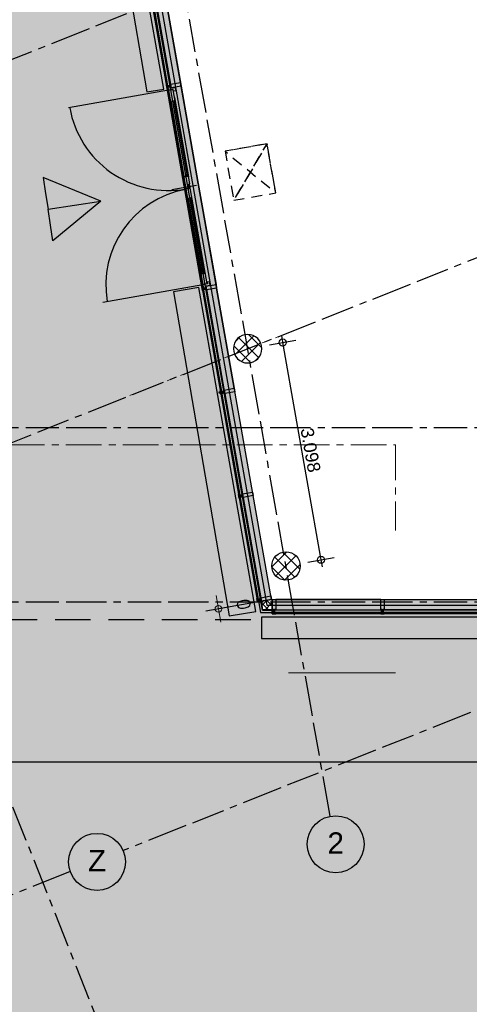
# Model space of a CAD drawing. Extents: x 856 to 5197, y -207 to 263.
# Tile 5 of 225: x 1013.54 to 1019.85, y -5.41 to 8.42. Entities that reach past the tile are written whole.
import ezdxf

# ---------------------------------------------------------------- set-up
doc = ezdxf.new("R2010")
doc.units = 0
doc.header["$MEASUREMENT"] = 0
for name, pattern in [('B0304', [0.6, 0.5, -0.05, 0, -0.05]), ('B0701', [0.23412, 0.156, -0.07812]), ('B0704', [0.75, 0.5, -0.25]), ('B0805', [1.366667, 0.566667, -0.1, 0.033333, -0.1, 0.466667, -0.1])]:
    doc.linetypes.add(name, pattern=pattern)
for name, color, linetype in [('00 VOETPAD', 7, 'Continuous'), ('21 Buitenwanden', 7, 'Continuous'), ('23 Vloeren', 7, 'Continuous'), ('24 Trappen', 7, 'Continuous'), ('28 Draagconstructies', 7, 'Continuous'), ('60 Installatie', 7, 'Continuous'), ('99 Aankleding 2D tek', 7, 'Continuous'), ('A Detailmarkers', 7, 'Continuous'), ('A Lijn doorsnede', 7, 'Continuous'), ('A Stramien', 7, 'Continuous'), ('T Tekst_dim 1_ 100', 7, 'Continuous')]:
    doc.layers.add(name, color=color, linetype=linetype)
doc.styles.add('GENERATED_STYLE_3', font='Arial')
doc.styles.add('GENERATED_STYLE_5', font='Arial')
doc.styles.get("Standard").update_dxf_attribs({"font": 'txt', "bigfont": 'BIGFONT.SHX'})
doc.dimstyles.new('GENERATED_STYLE__1', dxfattribs={"dimtxt": 0.18, "dimasz": 0.19, "dimexe": 0.18, "dimexo": 0, "dimgap": 0.09, "dimtad": 1, "dimdec": 0, "dimlfac": 1000, "dimzin": 0, "dimdsep": 46, "dimtxsty": 'Standard', "dimblk": 'ARROWHEAD_7', "dimblk1": 'ARROWHEAD_7', "dimblk2": 'ARROWHEAD_7', "dimcen": 0.09, "dimclrd": 7, "dimclre": 7, "dimclrt": 7, "dimadec": 1, "dimazin": 0, "dimtfac": 1, "dimtdec": 4, "dimtmove": 0, "dimatfit": 3, "dimfxl": 0, "dimtolj": 1, "dimtzin": 0, "dimarcsym": 0})
doc.dimstyles.new('GENERATED_STYLE__4', dxfattribs={"dimtxt": 0.18, "dimasz": 0.19, "dimexe": 0.18, "dimexo": 0.04, "dimgap": 0.09, "dimtad": 1, "dimtih": 1, "dimtoh": 1, "dimdec": 0, "dimzin": 0, "dimdsep": 46, "dimtxsty": 'Standard', "dimblk": 'ARROWHEAD_9', "dimblk1": 'ARROWHEAD_9', "dimblk2": 'ARROWHEAD_9', "dimcen": 0.09, "dimclrd": 7, "dimclre": 7, "dimclrt": 7, "dimadec": 1, "dimazin": 0, "dimtfac": 1, "dimtdec": 4, "dimtmove": 0, "dimatfit": 3, "dimfxl": 0, "dimtolj": 1, "dimtzin": 0, "dimarcsym": 0})
doc.dimstyles.new('GENERATED_STYLE__5', dxfattribs={"dimtxt": 0.25, "dimasz": 0.19, "dimexe": 0.18, "dimexo": 0, "dimgap": 0.09, "dimtad": 1, "dimdec": 0, "dimlfac": 1000, "dimzin": 0, "dimdsep": 46, "dimtxsty": 'Standard', "dimblk": 'ARROWHEAD_7', "dimblk1": 'ARROWHEAD_7', "dimblk2": 'ARROWHEAD_7', "dimcen": 0.09, "dimclrd": 7, "dimclre": 7, "dimclrt": 7, "dimadec": 1, "dimazin": 0, "dimtfac": 1, "dimtdec": 4, "dimtmove": 0, "dimatfit": 3, "dimfxl": 0, "dimtolj": 1, "dimtzin": 0, "dimarcsym": 0})
doc.dimstyles.new('GENERATED_STYLE__6', dxfattribs={"dimtxt": 0.25, "dimasz": 0.19, "dimexe": 0.18, "dimexo": 0, "dimgap": 0.09, "dimtad": 1, "dimtih": 1, "dimtoh": 1, "dimdec": 0, "dimlfac": 1000, "dimzin": 0, "dimdsep": 46, "dimtxsty": 'Standard', "dimblk": 'ARROWHEAD_7', "dimblk1": 'ARROWHEAD_7', "dimblk2": 'ARROWHEAD_7', "dimcen": 0.09, "dimclrd": 7, "dimclre": 7, "dimclrt": 7, "dimadec": 1, "dimazin": 0, "dimtfac": 1, "dimtdec": 4, "dimtmove": 0, "dimatfit": 3, "dimfxl": 0, "dimtolj": 1, "dimtzin": 0, "dimarcsym": 0})
pattern_1 = [(45, (988.21373, 0), (-0.053033, 0.053033), []), (135, (988.21373, 0), (0.053033, 0.053033), [])]
pattern_2 = [(45, (988.21373, 0), (-0.0919239, 0.0919239), []), (135, (988.21373, 0), (0.0919239, 0.0919239), [])]

# ---------------------------------------------------------------- blocks, each defined once
blk = doc.blocks.new('SLAB_169_3', base_point=(856.047, -5.51))
at = {"layer": '00 VOETPAD', "linetype": 'Continuous', "lineweight": 0}
blk.add_hatch(color=254, dxfattribs=at).paths.add_polyline_path([(856.047, -5.51), (856.803, -13.565), (950.9, -2.816), (950.937, -10.72), (949.448, -10.998), (908.392, -80.938), (917.242, -86.887), (958.508, -16.601), (977.462, -32.274), (966.524, -49.624), (969.622, -55.21), (957.386, -65.612), (938.055, -96.464), (993.074, -169.1), (978.734, -100.153), (976.896, -93.612), (971.801, -95.488), (969.374, -88.544), (971.583, -87.721), (967.924, -78.027), (984.872, -70.856), (981.491, -62.651), (972.747, -66.442), (971.285, -63.016), (984.296, -44.662), (996.776, -27.931), (1015.221, -83.927), (1010.705, -85.515, 0.418756), (1017.416, -89.088), (1027.168, -85.63, 0.212763), (1031.638, -80.892), (1030.246, -80.047), (1026.448, -79.994), (1025.622, -16.544), (1015.737, -16.65), (1015.737, -6.311), (1039.737, -6.311), (1039.737, -11.44), (1041.731, -11.333), (1039.733, 0), (1029.03, 0), (1029.03, 0.13), (1016.951, 0.13), (1015.115, 10.546), (1055.738, 26.684), (1050.596, 39.629, -0.123212), (1013.617, 18.64), (1012.963, 22.301), (1012.966, 54.539), (1013.851, 67.585), (1014.079, 70.101), (1014.973, 77.105), (1016.165, 85.219), (1018.268, 92.632), (1020.454, 99.602), (1024.556, 106.981), (1028.026, 112.604), (1031.869, 119.036), (1041.363, 130.261), (1051.156, 141.091), (1068.724, 158.309), (1088.888, 177.27), (1101.204, 189.433), (1093.079, 194.707), (1047.091, 159.873), (1052.75, 157.271), (1045.552, 142.433), (1041.641, 144.499), (1038.136, 139.833), (1040.595, 139.684), (1033.514, 133.986), (1024.788, 137.097), (1023.413, 134.045), (1032.133, 132.269), (1031.461, 127.403), (1029.164, 127.338), (1026.304, 121.82), (1014.164, 123.686), (1013.286, 117.322), (1003.771, 118.688), (1003.727, 113.745), (1016.57, 112.101), (1015.382, 103.491), (1012.969, 98.147), (1009.667, 88.882), (1009.346, 86.776), (1007.111, 72.119), (1008.279, 71.605), (1008.087, 70.216), (1006.65, 70.06), (1005.979, 65.2), (1007.293, 65.107), (1006.787, 62.081), (1005.847, 61.68), (1005.428, 56.077), (1006.232, 43.317), (1006.151, 39.525), (988.439, 41.793), (988.055, 40.43), (983.218, 41.275), (983.128, 39.341), (990.641, 38.658), (990.659, 40.071), (1007.076, 37.894), (1006.341, 20.394), (988.413, 22.514), (988.568, 21.077), (982.741, 21.793), (982.882, 23.454), (971.403, 24.708), (980.274, 120.626), (967.94, 111.221), (962.036, 29.983), (955.926, 23.089), (905.688, 68.27), (899.429, 63.529), (954.561, 15.539), (951.474, 9.517), (951.855, 5.274), (949.155, 3.228)], flags=0)
at = {"layer": '00 VOETPAD', "linetype": 'Continuous', "flags": 128}
blk.add_lwpolyline([(1026.448, -79.994), (1025.622, -16.544), (1015.737, -16.65), (1015.737, -6.311), (1039.737, -6.311), (1039.737, -11.44), (1041.731, -11.333), (1039.733, 0), (1029.03, 0), (1029.03, 0.13), (1016.951, 0.13), (1015.115, 10.546), (1055.738, 26.684), (1050.596, 39.629, -0.123212), (1013.617, 18.64), (1012.963, 22.301), (1012.966, 54.539), (1013.851, 67.585)], format="xyb", dxfattribs=at)
blk = doc.blocks.new('SSN_HOOFDVLIESGEVEL DEEL 9', base_point=(988.214, 0))
at = {"layer": '21 Buitenwanden', "linetype": 'Continuous', "lineweight": 0}
for points in [[(994.18, -0.2), (994.18, 0), (982.247, 0), (982.247, -0.2)], [(982.297, 0), (982.247, 0), (982.247, -0.013), (982.265, -0.013), (982.265, -0.057), (982.247, -0.057), (982.247, -0.2), (982.297, -0.2), (982.297, -0.057), (982.279, -0.057), (982.279, -0.013), (982.297, -0.013)], [(983.82, 0), (983.77, 0), (983.77, -0.013), (983.788, -0.013), (983.788, -0.057), (983.77, -0.057), (983.77, -0.2), (983.82, -0.2), (983.82, -0.057), (983.802, -0.057), (983.802, -0.013), (983.82, -0.013)], [(983.782, -0.055), (983.782, -0.015), (982.285, -0.015), (982.285, -0.055)], [(985.262, -0.055), (985.262, -0.015), (983.808, -0.015), (983.808, -0.055)]]:
    blk.add_hatch(color=255, dxfattribs=at).paths.add_polyline_path(points, flags=0)
at = {"layer": '21 Buitenwanden', "linetype": 'Continuous'}
for p, q in [((994.18, 0), (982.247, 0)), ((982.247, 0), (982.247, -0.2)), ((982.297, 0), (982.247, 0)), ((982.247, 0), (982.247, -0.013)), ((982.247, 0), (982.247, -0.013)), ((982.247, 0), (982.297, 0)), ((982.297, -0.013), (982.297, 0)), ((983.82, 0), (983.77, 0)), ((983.77, 0), (983.77, -0.013)), ((983.77, 0), (983.77, -0.013)), ((983.77, 0), (983.82, 0)), ((983.82, -0.013), (983.82, 0)), ((982.247, -0.013), (982.265, -0.013)), ((982.247, -0.013), (982.297, -0.013)), ((982.265, -0.057), (982.247, -0.057)), ((982.247, -0.057), (982.247, -0.2)), ((982.247, -0.057), (982.247, -0.2)), ((982.247, -0.057), (982.297, -0.057)), ((982.264, -0.057), (982.264, -0.013)), ((982.265, -0.013), (982.265, -0.057)), ((982.265, -0.057), (982.265, -0.013)), ((982.278, -0.057), (982.278, -0.013)), ((982.279, -0.057), (982.279, -0.013)), ((982.279, -0.013), (982.297, -0.013)), ((982.279, -0.057), (982.279, -0.013)), ((982.297, -0.057), (982.279, -0.057)), ((982.284, -0.015), (982.284, -0.055)), ((983.782, -0.015), (982.285, -0.015)), ((982.285, -0.015), (982.285, -0.055)), ((982.285, -0.055), (983.782, -0.055)), ((982.297, -0.003), (983.77, -0.003)), ((982.297, -0.013), (983.77, -0.013)), ((982.297, -0.015), (983.782, -0.015)), ((982.297, -0.2), (982.297, -0.057)), ((983.77, -0.013), (983.788, -0.013)), ((983.77, -0.013), (983.82, -0.013)), ((983.788, -0.057), (983.77, -0.057)), ((983.77, -0.057), (983.77, -0.2)), ((983.77, -0.057), (983.77, -0.2)), ((983.77, -0.057), (983.82, -0.057)), ((983.782, -0.055), (983.782, -0.015)), ((983.782, -0.015), (983.782, -0.055)), ((983.788, -0.013), (983.788, -0.057)), ((983.788, -0.057), (983.788, -0.013)), ((983.802, -0.057), (983.802, -0.013)), ((983.802, -0.013), (983.82, -0.013)), ((983.802, -0.057), (983.802, -0.013)), ((983.82, -0.057), (983.802, -0.057)), ((985.262, -0.015), (983.808, -0.015)), ((983.808, -0.015), (983.808, -0.055)), ((983.808, -0.055), (985.262, -0.055)), ((983.82, -0.003), (985.25, -0.003)), ((983.82, -0.013), (985.25, -0.013)), ((983.82, -0.015), (985.262, -0.015)), ((983.82, -0.055), (985.262, -0.055)), ((983.82, -0.2), (983.82, -0.057)), ((983.82, -0.057), (985.25, -0.057)), ((982.247, -0.2), (994.18, -0.2)), ((982.247, -0.2), (982.297, -0.2)), ((982.247, -0.2), (994.18, -0.2)), ((982.297, -0.2), (983.77, -0.2)), ((983.77, -0.2), (982.297, -0.2)), ((982.297, -0.2), (983.77, -0.2)), ((983.77, -0.2), (982.297, -0.2)), ((982.297, -0.2), (983.77, -0.2)), ((983.77, -0.2), (982.297, -0.2)), ((983.77, -0.2), (982.297, -0.2)), ((982.297, -0.2), (983.77, -0.2)), ((983.77, -0.2), (982.297, -0.2)), ((982.297, -0.2), (983.77, -0.2)), ((983.77, -0.2), (983.82, -0.2))]:
    blk.add_line(p, q, dxfattribs=at)
blk = doc.blocks.new('WALL_130_3', base_point=(1029.03, 0.28))
at = {"layer": '21 Buitenwanden', "linetype": 'Continuous'}
h = blk.add_hatch(dxfattribs=at)
h.set_pattern_fill('13_45gr_isolatie_0003', color=256, style=0, pattern_type=2)
h.set_pattern_definition(pattern_1)
h.paths.add_polyline_path([(1017.087, 0.13), (1017.087, 0.28), (1017.077, 0.28), (1016.951, 0.13)], flags=0)
for p, q in [((1017.087, 0.28), (1017.077, 0.28)), ((1017.087, 0.28), (1017.087, 0.13)), ((1016.951, 0.13), (1017.087, 0.13))]:
    blk.add_line(p, q, dxfattribs=at)
at = {"layer": '21 Buitenwanden', "linetype": 'Continuous', "xscale": -1, "rotation": 180}
blk.add_blockref('SSN_HOOFDVLIESGEVEL DEEL 9', (1023.054, 0.08), dxfattribs=at)
blk = doc.blocks.new('HOOFDVLIESGEVEL DEEL 8', base_point=(988.214, 0))
at = {"layer": '21 Buitenwanden', "linetype": 'Continuous', "lineweight": 0}
for points in [[(983.049, -0.2), (993.379, -0.2), (993.379, 0), (983.049, 0)], [(991.849, 0), (991.899, 0), (991.899, -0.013), (991.881, -0.013), (991.881, -0.057), (991.899, -0.057), (991.899, -0.2), (991.849, -0.2), (991.849, -0.057), (991.867, -0.057), (991.867, -0.013), (991.849, -0.013)], [(993.329, 0), (993.379, 0), (993.379, -0.013), (993.361, -0.013), (993.361, -0.057), (993.379, -0.057), (993.379, -0.2), (993.329, -0.2), (993.329, -0.057), (993.347, -0.057), (993.347, -0.013), (993.329, -0.013)], [(983.049, 0), (983.099, 0), (983.099, -0.013), (983.081, -0.013), (983.081, -0.057), (983.099, -0.057), (983.099, -0.2), (983.049, -0.2), (983.049, -0.057), (983.067, -0.057), (983.067, -0.013), (983.049, -0.013)], [(983.087, -0.055), (983.087, -0.015), (984.54, -0.015), (984.54, -0.055)], [(984.529, 0), (984.579, 0), (984.579, -0.013), (984.561, -0.013), (984.561, -0.057), (984.579, -0.057), (984.579, -0.2), (984.529, -0.2), (984.529, -0.057), (984.547, -0.057), (984.547, -0.013), (984.529, -0.013)], [(984.567, -0.055), (984.567, -0.015), (986.02, -0.015), (986.02, -0.055)], [(986.009, 0), (986.059, 0), (986.059, -0.013), (986.041, -0.013), (986.041, -0.057), (986.059, -0.057), (986.059, -0.2), (986.009, -0.2), (986.009, -0.057), (986.027, -0.057), (986.027, -0.013), (986.009, -0.013)], [(986.047, -0.055), (986.047, -0.015), (987.5, -0.015), (987.5, -0.055)], [(987.489, 0), (987.539, 0), (987.539, -0.013), (987.521, -0.013), (987.521, -0.057), (987.539, -0.057), (987.539, -0.2), (987.489, -0.2), (987.489, -0.057), (987.507, -0.057), (987.507, -0.013), (987.489, -0.013)], [(988.798, -0.065), (988.798, -0.025), (987.725, -0.025), (987.725, -0.065)], [(989.11, -0.065), (989.11, -0.025), (990.182, -0.025), (990.182, -0.065)], [(990.369, 0), (990.419, 0), (990.419, -0.013), (990.401, -0.013), (990.401, -0.057), (990.419, -0.057), (990.419, -0.2), (990.369, -0.2), (990.369, -0.057), (990.387, -0.057), (990.387, -0.013), (990.369, -0.013)], [(990.407, -0.055), (990.407, -0.015), (991.86, -0.015), (991.86, -0.055)], [(991.887, -0.055), (991.887, -0.015), (993.34, -0.015), (993.34, -0.055)]]:
    blk.add_hatch(color=255, dxfattribs=at).paths.add_polyline_path(points, flags=0)
at = {"layer": '21 Buitenwanden', "linetype": 'Continuous'}
for p, q in [((987.568, -0.015), (987.568, 1.41)), ((990.341, -0.015), (990.341, 1.41)), ((988.954, -0.173), (988.954, 0.181)), ((993.379, 0), (983.049, 0)), ((988.954, -0.08), (988.954, 0.013)), ((991.849, 0), (991.899, 0)), ((991.849, -0.013), (991.849, 0)), ((991.899, 0), (991.849, 0)), ((991.899, 0), (991.899, -0.013)), ((991.899, 0), (991.899, -0.013)), ((993.329, 0), (993.379, 0)), ((993.329, -0.013), (993.329, 0)), ((993.379, 0), (993.329, 0)), ((993.379, -0.2), (993.379, 0)), ((993.379, 0), (993.379, -0.013)), ((993.379, 0), (993.379, -0.2)), ((993.379, 0), (993.379, -0.2)), ((993.379, 0), (993.379, -0.2)), ((993.379, 0), (993.379, -0.2)), ((993.379, 0), (993.379, -0.2)), ((993.379, 0), (993.379, -0.2)), ((993.379, 0), (993.379, -0.2)), ((993.379, 0), (993.379, -0.2)), ((993.379, 0), (993.379, -0.2)), ((993.379, 0), (993.379, -0.2)), ((993.379, 0), (993.379, -0.2)), ((993.379, 0), (993.379, -0.2)), ((993.379, 0), (993.379, -0.2)), ((993.379, 0), (993.379, -0.2)), ((993.379, 0), (993.379, -0.2)), ((993.379, 0), (993.379, -0.2)), ((993.379, 0), (993.379, -0.2)), ((993.379, 0), (993.379, -0.013)), ((983.049, 0), (983.049, -0.2)), ((983.049, 0), (983.099, 0)), ((983.049, -0.013), (983.049, 0)), ((983.099, 0), (983.049, 0)), ((983.067, -0.013), (983.049, -0.013)), ((983.099, -0.013), (983.049, -0.013)), ((983.049, -0.2), (983.049, -0.057)), ((983.049, -0.057), (983.067, -0.057)), ((983.099, -0.057), (983.049, -0.057)), ((983.067, -0.057), (983.067, -0.013)), ((983.067, -0.057), (983.067, -0.013)), ((983.099, -0.013), (983.081, -0.013)), ((983.081, -0.013), (983.081, -0.057)), ((983.081, -0.057), (983.081, -0.013)), ((983.081, -0.057), (983.099, -0.057)), ((983.087, -0.055), (983.087, -0.015)), ((983.087, -0.015), (984.54, -0.015)), ((984.529, -0.015), (983.087, -0.015)), ((983.087, -0.015), (983.087, -0.055)), ((984.54, -0.055), (983.087, -0.055)), ((984.529, -0.055), (983.087, -0.055)), ((983.099, 0), (983.099, -0.013)), ((983.099, 0), (983.099, -0.013)), ((984.529, -0.003), (983.099, -0.003)), ((984.529, -0.013), (983.099, -0.013)), ((983.099, -0.057), (983.099, -0.2)), ((983.099, -0.057), (983.099, -0.2)), ((984.529, -0.057), (983.099, -0.057)), ((984.529, 0), (984.579, 0)), ((984.529, -0.013), (984.529, 0)), ((984.579, 0), (984.529, 0)), ((984.547, -0.013), (984.529, -0.013)), ((984.579, -0.013), (984.529, -0.013)), ((984.529, -0.2), (984.529, -0.057)), ((984.529, -0.057), (984.547, -0.057)), ((984.579, -0.057), (984.529, -0.057)), ((984.54, -0.015), (984.54, -0.055)), ((984.547, -0.057), (984.547, -0.013)), ((984.547, -0.057), (984.547, -0.013)), ((984.579, -0.013), (984.561, -0.013)), ((984.561, -0.013), (984.561, -0.057)), ((984.561, -0.057), (984.561, -0.013)), ((984.561, -0.057), (984.579, -0.057)), ((984.567, -0.055), (984.567, -0.015)), ((984.567, -0.015), (986.02, -0.015)), ((986.009, -0.015), (984.567, -0.015)), ((984.567, -0.015), (984.567, -0.055)), ((986.02, -0.055), (984.567, -0.055)), ((986.009, -0.055), (984.567, -0.055)), ((984.579, 0), (984.579, -0.013)), ((984.579, 0), (984.579, -0.013)), ((986.009, -0.003), (984.579, -0.003)), ((986.009, -0.013), (984.579, -0.013)), ((984.579, -0.057), (984.579, -0.2)), ((984.579, -0.057), (984.579, -0.2)), ((986.009, -0.057), (984.579, -0.057)), ((986.009, 0), (986.059, 0)), ((986.009, -0.013), (986.009, 0)), ((986.059, 0), (986.009, 0)), ((986.027, -0.013), (986.009, -0.013)), ((986.059, -0.013), (986.009, -0.013)), ((986.009, -0.2), (986.009, -0.057)), ((986.009, -0.057), (986.027, -0.057)), ((986.059, -0.057), (986.009, -0.057)), ((986.02, -0.015), (986.02, -0.055)), ((986.027, -0.057), (986.027, -0.013)), ((986.027, -0.057), (986.027, -0.013)), ((986.059, -0.013), (986.041, -0.013)), ((986.041, -0.013), (986.041, -0.057)), ((986.041, -0.057), (986.041, -0.013)), ((986.041, -0.057), (986.059, -0.057)), ((986.047, -0.055), (986.047, -0.015)), ((986.047, -0.015), (987.5, -0.015)), ((987.489, -0.015), (986.047, -0.015)), ((986.047, -0.015), (986.047, -0.055)), ((987.5, -0.055), (986.047, -0.055)), ((986.059, 0), (986.059, -0.013)), ((986.059, 0), (986.059, -0.013)), ((987.489, -0.003), (986.059, -0.003)), ((987.489, -0.013), (986.059, -0.013)), ((986.059, -0.057), (986.059, -0.2)), ((986.059, -0.057), (986.059, -0.2)), ((987.489, 0), (987.539, 0)), ((987.489, -0.013), (987.489, 0)), ((987.539, 0), (987.489, 0)), ((987.507, -0.013), (987.489, -0.013)), ((987.539, -0.013), (987.489, -0.013)), ((987.489, -0.2), (987.489, -0.057)), ((987.489, -0.057), (987.507, -0.057)), ((987.539, -0.057), (987.489, -0.057)), ((987.5, -0.015), (987.5, -0.055)), ((987.502, -0.015), (987.502, -0.055)), ((987.507, -0.057), (987.507, -0.013)), ((987.507, -0.057), (987.507, -0.013)), ((987.508, -0.057), (987.508, -0.013)), ((987.539, -0.013), (987.521, -0.013)), ((987.521, -0.013), (987.521, -0.057)), ((987.521, -0.057), (987.521, -0.013)), ((987.521, -0.057), (987.539, -0.057)), ((987.522, -0.057), (987.522, -0.013)), ((987.54, -0.015), (987.525, -0.015)), ((987.525, -0.015), (987.525, -0.055)), ((987.525, -0.055), (987.544, -0.055)), ((987.539, 0), (987.539, -0.013)), ((988.979, 0), (987.539, 0)), ((988.929, 0), (987.539, 0)), ((987.539, 0), (988.929, 0)), ((987.539, 0), (987.539, -0.013)), ((987.539, -0.057), (987.539, -0.2)), ((987.539, -0.057), (987.539, -0.2)), ((988.929, -0.015), (987.54, -0.015)), ((987.544, -0.055), (987.544, -0.118)), ((987.544, -0.118), (987.593, -0.118)), ((987.568, -0.084), (987.568, -0.015)), ((987.593, -0.084), (987.568, -0.084)), ((987.571, -0.08), (987.571, -0.015)), ((987.571, -0.08), (988.99, -0.08)), ((987.593, -0.118), (987.593, -0.084)), ((987.722, -0.015), (987.722, -0.068)), ((987.722, -0.06), (987.722, -0.06)), ((987.722, -0.06), (987.722, -0.06)), ((987.722, -0.068), (987.756, -0.068)), ((988.798, -0.025), (987.725, -0.025)), ((987.725, -0.025), (987.725, -0.065)), ((987.725, -0.065), (988.798, -0.065)), ((987.756, -0.025), (987.756, -0.015)), ((987.756, -0.068), (987.756, -0.08)), ((988.769, -0.025), (988.769, -0.015)), ((988.769, -0.068), (988.769, -0.08)), ((988.803, -0.068), (988.769, -0.068)), ((988.798, -0.065), (988.798, -0.025)), ((988.803, -0.015), (988.803, -0.068)), ((988.803, -0.06), (988.803, -0.06)), ((988.803, -0.06), (988.803, -0.06)), ((988.929, -0.058), (988.929, -0.015)), ((988.99, -0.058), (988.929, -0.058)), ((990.369, -0.015), (988.934, -0.015)), ((988.934, -0.048), (988.934, -0.015)), ((988.934, -0.051), (988.934, -0.015)), ((988.934, -0.051), (988.994, -0.051)), ((988.935, -0.054), (988.935, -0.054)), ((988.954, -0.08), (988.954, -0.015)), ((990.369, 0), (988.979, 0)), ((990.369, 0), (988.979, 0)), ((988.979, 0), (990.369, 0)), ((988.99, -0.058), (988.99, -0.08)), ((988.994, -0.051), (988.994, -0.08)), ((990.338, -0.08), (988.994, -0.08)), ((990.229, -0.08), (989.094, -0.08)), ((989.094, -0.08), (990.229, -0.08)), ((989.105, -0.015), (989.105, -0.068)), ((989.105, -0.06), (989.105, -0.06)), ((989.105, -0.06), (989.105, -0.06)), ((989.105, -0.068), (989.138, -0.068)), ((989.11, -0.065), (989.11, -0.025)), ((989.11, -0.025), (990.182, -0.025)), ((990.182, -0.065), (989.11, -0.065)), ((989.138, -0.025), (989.138, -0.015)), ((989.138, -0.068), (989.138, -0.08)), ((990.153, -0.025), (990.153, -0.015)), ((990.153, -0.068), (990.153, -0.08)), ((990.187, -0.068), (990.153, -0.068)), ((990.182, -0.025), (990.182, -0.065)), ((990.187, -0.015), (990.187, -0.068)), ((990.187, -0.06), (990.187, -0.06)), ((990.187, -0.06), (990.187, -0.06)), ((990.316, -0.118), (990.316, -0.084)), ((990.316, -0.084), (990.341, -0.084)), ((990.365, -0.118), (990.316, -0.118)), ((990.338, -0.08), (990.338, -0.015)), ((990.341, -0.084), (990.341, -0.015)), ((990.384, -0.055), (990.365, -0.055)), ((990.365, -0.055), (990.365, -0.118)), ((990.369, 0), (990.419, 0)), ((990.369, -0.013), (990.369, 0)), ((990.419, 0), (990.369, 0)), ((990.387, -0.013), (990.369, -0.013)), ((990.419, -0.013), (990.369, -0.013)), ((990.369, -0.015), (990.384, -0.015)), ((990.369, -0.2), (990.369, -0.057)), ((990.369, -0.057), (990.387, -0.057)), ((990.419, -0.057), (990.369, -0.057)), ((990.384, -0.015), (990.384, -0.055)), ((990.387, -0.057), (990.387, -0.013)), ((990.387, -0.057), (990.387, -0.013)), ((990.419, -0.013), (990.401, -0.013)), ((990.401, -0.013), (990.401, -0.057)), ((990.401, -0.057), (990.401, -0.013)), ((990.401, -0.057), (990.419, -0.057)), ((990.407, -0.055), (990.407, -0.015)), ((990.407, -0.015), (991.86, -0.015)), ((991.849, -0.015), (990.407, -0.015)), ((990.407, -0.015), (990.407, -0.055)), ((991.86, -0.055), (990.407, -0.055)), ((990.419, 0), (990.419, -0.013)), ((990.419, 0), (990.419, -0.013)), ((991.849, -0.003), (990.419, -0.003)), ((991.849, -0.013), (990.419, -0.013)), ((990.419, -0.057), (990.419, -0.2)), ((990.419, -0.057), (990.419, -0.2)), ((991.849, -0.057), (990.419, -0.057)), ((991.867, -0.013), (991.849, -0.013)), ((991.899, -0.013), (991.849, -0.013)), ((991.849, -0.2), (991.849, -0.057)), ((991.849, -0.057), (991.867, -0.057)), ((991.899, -0.057), (991.849, -0.057)), ((991.86, -0.015), (991.86, -0.055)), ((991.867, -0.057), (991.867, -0.013)), ((991.867, -0.057), (991.867, -0.013)), ((991.899, -0.013), (991.881, -0.013)), ((991.881, -0.013), (991.881, -0.057)), ((991.881, -0.057), (991.881, -0.013)), ((991.881, -0.057), (991.899, -0.057)), ((991.887, -0.055), (991.887, -0.015)), ((991.887, -0.015), (993.34, -0.015)), ((992.066, -0.015), (991.887, -0.015)), ((991.887, -0.015), (991.887, -0.055)), ((993.34, -0.055), (991.887, -0.055)), ((993.329, -0.003), (991.899, -0.003)), ((993.329, -0.013), (991.899, -0.013)), ((991.899, -0.057), (991.899, -0.2)), ((991.899, -0.057), (991.899, -0.2)), ((993.329, -0.057), (991.899, -0.057)), ((993.347, -0.013), (993.329, -0.013)), ((993.379, -0.013), (993.329, -0.013)), ((993.329, -0.2), (993.329, -0.057)), ((993.329, -0.057), (993.347, -0.057)), ((993.379, -0.057), (993.329, -0.057)), ((993.34, -0.015), (993.34, -0.055)), ((993.347, -0.057), (993.347, -0.013)), ((993.347, -0.057), (993.347, -0.013)), ((993.379, -0.013), (993.361, -0.013)), ((993.361, -0.013), (993.361, -0.057)), ((993.361, -0.057), (993.361, -0.013)), ((993.361, -0.057), (993.379, -0.057)), ((993.369, -0.054), (993.369, -0.054)), ((993.369, -0.054), (993.369, -0.054)), ((993.379, 0), (993.379, -0.2)), ((993.379, -0.057), (993.379, -0.2)), ((993.379, -0.057), (993.379, -0.2)), ((983.049, -0.2), (993.379, -0.2)), ((983.099, -0.2), (983.049, -0.2)), ((984.579, -0.2), (984.529, -0.2)), ((986.059, -0.2), (986.009, -0.2)), ((987.489, -0.2), (986.059, -0.2)), ((986.059, -0.2), (987.489, -0.2)), ((987.489, -0.2), (986.059, -0.2)), ((986.059, -0.2), (987.489, -0.2)), ((987.489, -0.2), (986.059, -0.2)), ((986.059, -0.2), (987.489, -0.2)), ((986.059, -0.2), (987.489, -0.2)), ((987.489, -0.2), (986.059, -0.2)), ((986.059, -0.2), (987.489, -0.2)), ((987.489, -0.2), (986.059, -0.2)), ((987.539, -0.2), (987.489, -0.2)), ((988.979, -0.2), (987.539, -0.2)), ((988.929, -0.2), (987.539, -0.2)), ((987.539, -0.2), (988.929, -0.2)), ((990.369, -0.2), (988.979, -0.2)), ((990.369, -0.2), (988.979, -0.2)), ((988.979, -0.2), (990.369, -0.2)), ((990.419, -0.2), (990.369, -0.2)), ((993.379, -0.2), (990.369, -0.2)), ((991.849, -0.2), (990.419, -0.2)), ((990.419, -0.2), (991.849, -0.2)), ((990.419, -0.2), (991.849, -0.2)), ((991.849, -0.2), (990.419, -0.2)), ((990.419, -0.2), (991.849, -0.2)), ((991.849, -0.2), (990.419, -0.2)), ((991.849, -0.2), (990.419, -0.2)), ((990.419, -0.2), (991.849, -0.2)), ((991.849, -0.2), (990.419, -0.2)), ((990.419, -0.2), (991.849, -0.2)), ((991.899, -0.2), (991.849, -0.2)), ((993.329, -0.2), (991.899, -0.2)), ((991.899, -0.2), (993.329, -0.2)), ((991.899, -0.2), (993.329, -0.2)), ((993.329, -0.2), (991.899, -0.2)), ((991.899, -0.2), (993.329, -0.2)), ((993.329, -0.2), (991.899, -0.2)), ((993.329, -0.2), (991.899, -0.2)), ((991.899, -0.2), (993.329, -0.2)), ((993.329, -0.2), (991.899, -0.2)), ((991.899, -0.2), (993.329, -0.2)), ((993.379, -0.2), (993.329, -0.2))]:
    blk.add_line(p, q, dxfattribs=at)
for centre, radius, start, end in [((990.341, -0.015), 1.407, 89.9847, 180), ((987.568, -0.015), 1.36, 0, 90)]:
    blk.add_arc(centre, radius, start, end, dxfattribs=at)
blk = doc.blocks.new('WALL_355_3', base_point=(1017.077, 0.28))
at = {"layer": '21 Buitenwanden', "linetype": 'Continuous'}
h = blk.add_hatch(dxfattribs=at)
h.set_pattern_fill('13_45gr_isolatie_0003', color=256, style=0, pattern_type=2)
h.set_pattern_definition(pattern_1)
h.paths.add_polyline_path([(1015.136, 10.427), (1015.283, 10.453), (1015.284, 10.452), (1015.115, 10.546)], flags=0)
h = blk.add_hatch(dxfattribs=at)
h.set_pattern_fill('13_45gr_isolatie_0003', color=256, style=0, pattern_type=2)
h.set_pattern_definition(pattern_1)
h.paths.add_polyline_path([(1016.951, 0.13), (1017.077, 0.28), (1017.077, 0.28), (1016.929, 0.254)], flags=0)
for p, q in [((1015.115, 10.546), (1015.136, 10.427)), ((1015.283, 10.453), (1015.136, 10.427)), ((1017.077, 0.28), (1016.929, 0.254)), ((1017.077, 0.28), (1017.077, 0.28)), ((1016.929, 0.254), (1016.951, 0.13))]:
    blk.add_line(p, q, dxfattribs=at)
at = {"layer": '21 Buitenwanden', "linetype": 'Continuous', "rotation": 100.0000000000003}
blk.add_blockref('HOOFDVLIESGEVEL DEEL 8', (1015.983, 5.332), dxfattribs=at)
blk = doc.blocks.new('2D Pijl 3 11 NL+_4_3', base_point=(1013.939, 5.76))
at = {"layer": '99 Aankleding 2D tek', "linetype": 'Continuous'}
for points in [[(1013.939, 5.76), (1014.68, 5.874), (1013.87, 6.204), (1013.904, 5.982)], [(1013.939, 5.76), (1014.68, 5.874), (1014.007, 5.315), (1013.973, 5.537)]]:
    blk.add_hatch(color=256, dxfattribs=at).paths.add_polyline_path(points, flags=0)
for p, q in [((1014.68, 5.874), (1013.87, 6.204)), ((1013.87, 6.204), (1013.904, 5.982)), ((1013.904, 5.982), (1013.939, 5.76)), ((1013.939, 5.76), (1014.68, 5.874)), ((1013.939, 5.76), (1014.68, 5.874)), ((1014.68, 5.874), (1014.007, 5.315)), ((1013.973, 5.537), (1013.939, 5.76)), ((1014.007, 5.315), (1013.973, 5.537))]:
    blk.add_line(p, q, dxfattribs=at)
blk = doc.blocks.new('ARROWHEAD_7')
at = {"color": 0, "linetype": 'Continuous', "lineweight": 0}
for p, q in [((0, 0), (-1, 0)), ((-0.25, 0), (0.25, 0)), ((0, -0.25), (0, 0.25))]:
    blk.add_line(p, q, dxfattribs=at)
blk.add_circle((0, 0), 0.25, dxfattribs=at)
blk = doc.blocks.new('*D850', base_point=(988.214, 0))
at = {"layer": 'T Tekst_dim 1_ 100', "linetype": 'Continuous'}
for p, q in [((1079.249, 23.493), (1079.16, 23.384)), ((1079.359, 23.404), (1079.16, 23.384)), ((1079.249, 23.493), (1079.359, 23.404)), ((1079.383, 22.441), (1079.57, 22.512)), ((1079.512, 22.383), (1079.383, 22.441)), ((1079.512, 22.383), (1079.57, 22.512))]:
    blk.add_line(p, q, dxfattribs=at)
blk.add_arc((1083.171, 23.837), 3.936, 186.4556, 200.2094, dxfattribs=at)
at = {"layer": 'T Tekst_dim 1_ 100', "insert": (1078.586, 22.977), "char_height": 0.18, "attachment_point": 1, "style": 'GENERATED_STYLE_3'}
blk.add_mtext('{16,7°}', dxfattribs=at)
blk = doc.blocks.new('ARROWHEAD_9')
at = {"color": 0, "linetype": 'Continuous', "lineweight": 0}
blk.add_line((0, 0), (-1, 0), dxfattribs=at)
at = {"color": 0, "linetype": 'Continuous', "lineweight": 0, "flags": 128}
blk.add_lwpolyline([(-0.525, 0.525), (0, 0), (-0.525, -0.525)], close=True, dxfattribs=at)
blk = doc.blocks.new('CUTPLANE_9_3', base_point=(1010.19, -0.753))
at = {"layer": 'A Lijn doorsnede', "color": 255, "linetype": 'B0304', "lineweight": 0}
for p, q in [((1010.19, 2.453), (1018.817, 2.453)), ((1018.817, 2.453), (1018.817, 1.247))]:
    blk.add_line(p, q, dxfattribs=at)
at = {"layer": 'A Lijn doorsnede', "color": 255, "linetype": 'Continuous', "lineweight": 0}
blk.add_line((1017.317, -0.753), (1018.817, -0.753), dxfattribs=at)
blk = doc.blocks.new('SLAB_492_3', base_point=(1055.699, 26.593))
at = {"layer": '23 Vloeren', "linetype": 'Continuous', "flags": 128}
blk.add_lwpolyline([(1055.699, 26.593), (1015.195, 10.503), (1017.011, 0.2), (1029.03, 0.2), (1029.03, 0.25), (1039.386, 0.25), (1038.878, 3.127), (1043.4, 3.125), (1043.4, 1.65), (1047.951, 1.65), (1047.951, 0.941), (1052.451, 0.941), (1052.451, 0.163), (1055.27, 0.163)], dxfattribs=at)
blk = doc.blocks.new('COLUMN_25_3', base_point=(1017.28, 0.75))
at = {"layer": '28 Draagconstructies', "linetype": 'Continuous'}
h = blk.add_hatch(dxfattribs=at)
h.set_pattern_fill('11_Beton__blok__0003', color=256, style=0, pattern_type=2)
h.set_pattern_definition(pattern_2)
h.paths.add_polyline_path([(1017.28, 0.55, 0.414214), (1017.48, 0.75, 0.414214), (1017.28, 0.95, 0.414214), (1017.08, 0.75, 0.414214)], flags=0)
blk.add_circle((1017.28, 0.75), 0.2, dxfattribs=at)
blk = doc.blocks.new('COLUMN_24_3', base_point=(1016.742, 3.8))
at = {"layer": '28 Draagconstructies', "linetype": 'Continuous'}
h = blk.add_hatch(dxfattribs=at)
h.set_pattern_fill('11_Beton__blok__0003', color=256, style=0, pattern_type=2)
h.set_pattern_definition(pattern_2)
h.paths.add_polyline_path([(1016.542, 3.8), (1016.546, 3.761), (1016.557, 3.724), (1016.576, 3.689), (1016.6, 3.659), (1016.631, 3.634), (1016.665, 3.616), (1016.703, 3.604), (1016.742, 3.6), (1016.781, 3.604), (1016.818, 3.616), (1016.853, 3.634), (1016.883, 3.659), (1016.908, 3.689), (1016.927, 3.724), (1016.938, 3.761), (1016.942, 3.8), (1016.938, 3.839), (1016.927, 3.877), (1016.908, 3.912), (1016.883, 3.942), (1016.853, 3.967), (1016.818, 3.985), (1016.781, 3.997), (1016.742, 4), (1016.703, 3.997), (1016.665, 3.985), (1016.631, 3.967), (1016.6, 3.942), (1016.576, 3.912), (1016.557, 3.877), (1016.546, 3.839)], flags=0)
for p, q in [((1016.557, 3.877), (1016.546, 3.839)), ((1016.576, 3.912), (1016.557, 3.877)), ((1016.6, 3.942), (1016.576, 3.912)), ((1016.631, 3.967), (1016.6, 3.942)), ((1016.665, 3.985), (1016.631, 3.967)), ((1016.703, 3.997), (1016.665, 3.985)), ((1016.742, 4), (1016.703, 3.997)), ((1016.781, 3.997), (1016.742, 4)), ((1016.818, 3.985), (1016.781, 3.997)), ((1016.853, 3.967), (1016.818, 3.985)), ((1016.883, 3.942), (1016.853, 3.967)), ((1016.908, 3.912), (1016.883, 3.942)), ((1016.927, 3.877), (1016.908, 3.912)), ((1016.938, 3.839), (1016.927, 3.877)), ((1016.546, 3.839), (1016.542, 3.8)), ((1016.542, 3.8), (1016.546, 3.761)), ((1016.546, 3.761), (1016.557, 3.724)), ((1016.927, 3.724), (1016.938, 3.761)), ((1016.942, 3.8), (1016.938, 3.839)), ((1016.938, 3.761), (1016.942, 3.8)), ((1016.557, 3.724), (1016.576, 3.689)), ((1016.576, 3.689), (1016.6, 3.659)), ((1016.6, 3.659), (1016.631, 3.634)), ((1016.631, 3.634), (1016.665, 3.616)), ((1016.665, 3.616), (1016.703, 3.604)), ((1016.703, 3.604), (1016.742, 3.6)), ((1016.742, 3.6), (1016.781, 3.604)), ((1016.781, 3.604), (1016.818, 3.616)), ((1016.818, 3.616), (1016.853, 3.634)), ((1016.853, 3.634), (1016.883, 3.659)), ((1016.883, 3.659), (1016.908, 3.689)), ((1016.908, 3.689), (1016.927, 3.724))]:
    blk.add_line(p, q, dxfattribs=at)
blk = doc.blocks.new('*D1042', base_point=(988.214, 0))
at = {"layer": 'A Stramien', "linetype": 'Continuous'}
for p, q in [((1027.088, 19.789), (1026.95, 20.138)), ((1020.374, 17.324), (1027.066, 19.982)), ((1013.889, 14.748), (1020.374, 17.324))]:
    blk.add_line(p, q, dxfattribs=at)
blk.add_circle((1027.019, 19.964), 0.05, dxfattribs=at)
at = {"layer": 'A Stramien', "insert": (1023.179, 18.761), "char_height": 0.25, "attachment_point": 1, "rotation": 21.665}
blk.add_mtext('{7.200}', dxfattribs=at)
blk = doc.blocks.new('*D1051', base_point=(988.214, 0))
at = {"layer": 'A Stramien', "linetype": 'Continuous'}
for p, q in [((1030.677, 33.584), (1030.677, 33.959)), ((1032.483, 33.584), (1032.483, 33.959)), ((1012.992, 33.771), (1030.727, 33.771)), ((1030.727, 33.771), (1032.533, 33.771))]:
    blk.add_line(p, q, dxfattribs=at)
for centre in [(1030.677, 33.771), (1032.483, 33.771)]:
    blk.add_circle(centre, 0.05, dxfattribs=at)
at = {"layer": 'A Stramien', "insert": (1031.167, 34.071), "char_height": 0.25, "attachment_point": 1}
blk.add_mtext('{1.806}', dxfattribs=at)
blk = doc.blocks.new('*D1052', base_point=(988.214, 0))
at = {"layer": 'A Stramien', "linetype": 'Continuous'}
for p, q in [((1032.483, 33.584), (1032.483, 33.959)), ((1044.007, 33.584), (1044.007, 33.959)), ((1030.727, 33.771), (1032.533, 33.771)), ((1032.533, 33.771), (1044.057, 33.771))]:
    blk.add_line(p, q, dxfattribs=at)
for centre in [(1032.483, 33.771), (1044.007, 33.771)]:
    blk.add_circle(centre, 0.05, dxfattribs=at)
at = {"layer": 'A Stramien', "insert": (1037.74, 34.071), "char_height": 0.25, "attachment_point": 1}
blk.add_mtext('{11.524}', dxfattribs=at)
blk = doc.blocks.new('*D1053', base_point=(988.214, 0))
at = {"layer": 'A Stramien', "linetype": 'Continuous'}
for p, q in [((1044.007, 33.584), (1044.007, 33.959)), ((1049.801, 33.584), (1049.801, 33.959)), ((1032.533, 33.771), (1044.057, 33.771)), ((1044.057, 33.771), (1049.851, 33.771))]:
    blk.add_line(p, q, dxfattribs=at)
for centre in [(1044.007, 33.771), (1049.801, 33.771)]:
    blk.add_circle(centre, 0.05, dxfattribs=at)
at = {"layer": 'A Stramien', "insert": (1046.491, 34.071), "char_height": 0.25, "attachment_point": 1}
blk.add_mtext('{5.794}', dxfattribs=at)
blk = doc.blocks.new('*D1058', base_point=(988.214, 0))
at = {"layer": 'A Stramien', "linetype": 'Continuous'}
for p, q in [((1012.942, -2.188), (1012.942, -1.813)), ((1030.677, -2.188), (1030.677, -1.813)), ((1012.75, -2.001), (1012.992, -2.001)), ((1012.992, -2.001), (1030.727, -2.001))]:
    blk.add_line(p, q, dxfattribs=at)
for centre in [(1012.942, -2.001), (1030.677, -2.001)]:
    blk.add_circle(centre, 0.05, dxfattribs=at)
at = {"layer": 'A Stramien', "insert": (1021.305, -1.701), "char_height": 0.25, "attachment_point": 1}
blk.add_mtext('{17.735}', dxfattribs=at)
blk = doc.blocks.new('*D1059', base_point=(988.214, 0))
at = {"layer": 'A Stramien', "linetype": 'Continuous'}
for p, q in [((1030.677, -2.188), (1030.677, -1.813)), ((1032.483, -2.188), (1032.483, -1.813)), ((1012.992, -2.001), (1030.727, -2.001)), ((1030.727, -2.001), (1032.533, -2.001))]:
    blk.add_line(p, q, dxfattribs=at)
for centre in [(1030.677, -2.001), (1032.483, -2.001)]:
    blk.add_circle(centre, 0.05, dxfattribs=at)
at = {"layer": 'A Stramien', "insert": (1031.167, -1.701), "char_height": 0.25, "attachment_point": 1}
blk.add_mtext('{1.806}', dxfattribs=at)
blk = doc.blocks.new('*D1060', base_point=(988.214, 0))
at = {"layer": 'A Stramien', "linetype": 'Continuous'}
for p, q in [((1032.483, -2.188), (1032.483, -1.813)), ((1043.4, -2.188), (1043.4, -1.813)), ((1030.727, -2.001), (1032.533, -2.001)), ((1032.533, -2.001), (1043.45, -2.001))]:
    blk.add_line(p, q, dxfattribs=at)
for centre in [(1032.483, -2.001), (1043.4, -2.001)]:
    blk.add_circle(centre, 0.05, dxfattribs=at)
at = {"layer": 'A Stramien', "insert": (1037.437, -1.701), "char_height": 0.25, "attachment_point": 1}
blk.add_mtext('{10.917}', dxfattribs=at)
blk = doc.blocks.new('*D1061', base_point=(988.214, 0))
at = {"layer": 'A Stramien', "linetype": 'Continuous'}
for p, q in [((1043.4, -2.188), (1043.4, -1.813)), ((1046.4, -2.188), (1046.4, -1.813)), ((1032.533, -2.001), (1043.45, -2.001)), ((1043.45, -2.001), (1046.45, -2.001))]:
    blk.add_line(p, q, dxfattribs=at)
for centre in [(1043.4, -2.001), (1046.4, -2.001)]:
    blk.add_circle(centre, 0.05, dxfattribs=at)
at = {"layer": 'A Stramien', "insert": (1044.487, -1.701), "char_height": 0.25, "attachment_point": 1}
blk.add_mtext('{3.000}', dxfattribs=at)
blk = doc.blocks.new('*D1062', base_point=(988.214, 0))
at = {"layer": 'A Stramien', "linetype": 'Continuous'}
for p, q in [((1046.4, -2.188), (1046.4, -1.813)), ((1053.6, -2.188), (1053.6, -1.813)), ((1043.45, -2.001), (1046.45, -2.001)), ((1046.45, -2.001), (1053.65, -2.001))]:
    blk.add_line(p, q, dxfattribs=at)
for centre in [(1046.4, -2.001), (1053.6, -2.001)]:
    blk.add_circle(centre, 0.05, dxfattribs=at)
at = {"layer": 'A Stramien', "insert": (1049.587, -1.701), "char_height": 0.25, "attachment_point": 1}
blk.add_mtext('{7.200}', dxfattribs=at)
blk = doc.blocks.new('*D1063', base_point=(988.214, 0))
at = {"layer": 'A Stramien', "linetype": 'Continuous'}
for p, q in [((1053.6, -2.188), (1053.6, -1.813)), ((1060.8, -2.188), (1060.8, -1.813)), ((1046.45, -2.001), (1053.65, -2.001)), ((1053.65, -2.001), (1060.85, -2.001))]:
    blk.add_line(p, q, dxfattribs=at)
for centre in [(1053.6, -2.001), (1060.8, -2.001)]:
    blk.add_circle(centre, 0.05, dxfattribs=at)
at = {"layer": 'A Stramien', "insert": (1056.787, -1.701), "char_height": 0.25, "attachment_point": 1}
blk.add_mtext('{7.200}', dxfattribs=at)
blk = doc.blocks.new('*D1064', base_point=(988.214, 0))
at = {"layer": 'A Stramien', "linetype": 'Continuous'}
for p, q in [((1060.8, -2.188), (1060.8, -1.813)), ((1068, -2.188), (1068, -1.813)), ((1053.65, -2.001), (1060.85, -2.001)), ((1060.85, -2.001), (1067.95, -2.001)), ((1067.95, -2.001), (1068.1, -2.001))]:
    blk.add_line(p, q, dxfattribs=at)
for centre in [(1060.8, -2.001), (1068, -2.001)]:
    blk.add_circle(centre, 0.05, dxfattribs=at)
at = {"layer": 'A Stramien', "insert": (1063.987, -1.701), "char_height": 0.25, "attachment_point": 1}
blk.add_mtext('{7.200}', dxfattribs=at)
blk = doc.blocks.new('*D1110', base_point=(988.214, 0))
at = {"layer": 'T Tekst_dim 1_ 100', "linetype": 'Continuous'}
for p, q in [((1017.048, 3.854), (1017.417, 3.92)), ((1017.215, 3.985), (1017.241, 3.838)), ((1017.241, 3.838), (1017.762, 0.886)), ((1017.586, 0.804), (1017.955, 0.869)), ((1017.762, 0.886), (1017.788, 0.738))]:
    blk.add_line(p, q, dxfattribs=at)
for centre in [(1017.233, 3.887), (1017.771, 0.837)]:
    blk.add_circle(centre, 0.05, dxfattribs=at)
at = {"layer": 'T Tekst_dim 1_ 100', "insert": (1017.661, 2.703), "char_height": 0.18, "attachment_point": 1, "rotation": 280, "style": 'GENERATED_STYLE_3'}
blk.add_mtext('{3.098}', dxfattribs=at)
blk = doc.blocks.new('CUTPLANE_1_3', base_point=(1009.75, 6.66))
at = {"layer": 'A Lijn doorsnede', "linetype": 'B0304'}
blk.add_line((1010.488, 4.801), (1022.071, -24.357), dxfattribs=at)

msp = doc.modelspace()

# ---------------------------------------------------------------- linework, layer by layer
at = {"layer": '21 Buitenwanden', "linetype": 'Continuous', "flags": 128}
msp.add_lwpolyline([(1016.923, 0.0975), (1017.0982, 0.0975), (1017.0982, 0.1324), (1016.9539, 0.1324), (1016.9301, 0.2674), (1016.8942, 0.261)], close=True, dxfattribs=at)
at = {"layer": '24 Trappen', "linetype": 'Continuous', "flags": 128}
for points in [[(1015.3265, 7.4056), (1015.5628, 7.4462), (1015.0141, 10.558), (1014.7915, 10.5186)], [(1016.4841, 0.0488), (1016.8559, 0.1127), (1016.0542, 4.6592), (1015.7021, 4.5987)], [(1023.237, -0.267), (1023.237, 0.033), (1016.937, 0.0325), (1016.937, -0.267)]]:
    msp.add_lwpolyline(points, close=True, dxfattribs=at)
at = {"layer": '60 Installatie', "linetype": 'B0701', "flags": 128}
msp.add_lwpolyline([(1017.1361, 5.9884), (1017.0146, 6.6778), (1016.4237, 6.5737), (1016.5452, 5.8843), (1017.0146, 6.6778), (1016.7799, 6.281), (1016.5452, 5.8843), (1017.1361, 5.9884), (1017.0146, 6.6778), (1016.4237, 6.5737)], close=True, dxfattribs=at)
at = {"layer": '99 Aankleding 2D tek', "linetype": 'B0704', "flags": 128}
msp.add_lwpolyline([(1050.169, 24.6112), (1017.1507, 15.3505), (1012.7001, 13.5825), (1012.7001, 0), (1016.9043, 0)], dxfattribs=at)
at = {"layer": 'A Detailmarkers', "linetype": 'Continuous'}
for p, q in [((1016.3451, 3.1716), (1016.3407, 3.1962)), ((1018.583, 0.08), (1018.558, 0.08))]:
    msp.add_line(p, q, dxfattribs=at)
at = {"layer": 'A Stramien', "color": 1, "linetype": 'B0805', "lineweight": 13}
msp.add_line((1017.657, 4.164), (1014.8371, 3.0438), dxfattribs=at)
at = {"layer": 'A Stramien', "linetype": 'B0805', "flags": 128}
for points in [[(1093.1064, 39.5119), (1008.6727, 5.9714)], [(1094.9523, 34.8651), (1010.5201, 1.3252)], [(1097.1304, 29.3819), (1014.9929, -3.2464)], [(1017.899, -2.7656), (1014.343, 17.4012)], [(1007.0252, 2.6963), (1098.4604, 2.6963)], [(1007.0252, 0.2463), (1098.4604, 0.2463)], [(1014.2498, -3.5416), (1012.6967, -4.1586)]]:
    msp.add_lwpolyline(points, dxfattribs=at)
at = {"layer": 'A Stramien', "linetype": 'Continuous'}
for centre in [(1017.978, -3.1578), (1014.6259, -3.4056)]:
    msp.add_circle(centre, 0.4, dxfattribs=at)

# ---------------------------------------------------------------- block references
at = {"layer": '00 VOETPAD', "linetype": 'Continuous'}
msp.add_blockref('SLAB_169_3', (856.0469, -5.5098), dxfattribs=at)
at = {"layer": '21 Buitenwanden'}
for name, p in [('WALL_355_3', (1017.0772, 0.28)), ('WALL_130_3', (1029.03, 0.28))]:
    msp.add_blockref(name, p, dxfattribs=at)
at = {"layer": '23 Vloeren', "linetype": 'Continuous'}
msp.add_blockref('SLAB_492_3', (1055.6992, 26.5928), dxfattribs=at)
at = {"layer": '28 Draagconstructies'}
for name, p in [('COLUMN_24_3', (1016.7419, 3.8005)), ('COLUMN_25_3', (1017.2797, 0.75))]:
    msp.add_blockref(name, p, dxfattribs=at)
at = {"layer": '99 Aankleding 2D tek', "linetype": 'Continuous'}
msp.add_blockref('2D Pijl 3 11 NL+_4_3', (1013.9386, 5.7596), dxfattribs=at)
at = {"layer": 'A Lijn doorsnede'}
msp.add_blockref('CUTPLANE_1_3', (1009.7498, 6.6602), dxfattribs=at)
at = {"layer": 'A Lijn doorsnede', "color": 255, "lineweight": 0}
msp.add_blockref('CUTPLANE_9_3', (1010.1898, -0.753), dxfattribs=at)

# ---------------------------------------------------------------- texts
at = {"layer": 'A Stramien', "linetype": 'Continuous', "char_height": 0.3, "attachment_point": 5, "style": 'GENERATED_STYLE_5'}
for s, insert in [('{2}', (1017.978, -3.1412)), ('{Z}', (1014.6259, -3.3884))]:
    msp.add_mtext(s, dxfattribs=dict(at, insert=insert))

# ---------------------------------------------------------------- dimensions: what is measured, and where the dimension line sits
at = {"layer": 'A Stramien', "linetype": 'Continuous'}
for base, p1, p2, picture, middle in [((1012.9421, 33.7711), (1030.6771, 34.148), (1032.4831, -2.7656), '*D1051', (1031.6414, 33.9461)), ((1012.9421, 33.7711), (1032.4831, -2.7656), (1044.0071, -1.0572), '*D1052', (1038.32, 33.9461)), ((1012.942055, 33.771088), (1044.007097, -1.057184), (1049.8006, 14.685421), '*D1053', (1046.965192, 33.946088)), ((1012.9421, -2.001), (1043.4001, -2.7656), (1046.4001, 26.8011), '*D1061', (1044.9614, -1.826)), ((1012.9421, -2.001), (1046.4001, 26.8011), (1053.6001, 11.676), '*D1062', (1050.0614, -1.826)), ((1012.9421, -2.001), (1053.6001, 11.676), (1060.8001, 11.676), '*D1063', (1057.2614, -1.826)), ((1012.9421, -2.001), (1060.8001, 11.676), (1068.0001, 11.676), '*D1064', (1064.4614, -1.826)), ((1012.9421, -2.001), (1012.9421, -1.798), (1030.6771, -2.7656), '*D1058', (1021.8845, -1.826)), ((1012.9421, -2.001), (1030.6771, -2.7656), (1032.4831, -2.7656), '*D1059', (1031.6414, -1.826)), ((1012.9421, -2.001), (1032.4831, -2.7656), (1043.4001, -2.7656), '*D1060', (1038.0165, -1.826))]:
    dim = msp.add_linear_dim(base=base, p1=p1, p2=p2, dimstyle='GENERATED_STYLE__6', dxfattribs=at)
    dim.commit()
    dim.dimension.update_dxf_attribs({"geometry": picture, "text_midpoint": middle})
dim = msp.add_linear_dim(base=(1020.3278, 17.3054), p1=(1022.0742, 12.9091), p2=(1036.0482, -2.7656), angle=21.66501, dimstyle='GENERATED_STYLE__5', dxfattribs=at)
dim.commit()
dim.dimension.update_dxf_attribs({"geometry": '*D1042', "text_midpoint": (1023.6659, 18.8197)})
at = {"layer": 'T Tekst_dim 1_ 100', "linetype": 'Continuous'}
dim = msp.add_angular_dim_3p(base=(1079.3404, 22.9288), center=(1083.1706, 23.8365), p1=(1072.8938, 22.9374), p2=(1014.9929, -3.2464), dimstyle='GENERATED_STYLE__4', dxfattribs=at)
dim.commit()
dim.dimension.update_dxf_attribs({"geometry": '*D850', "text_midpoint": (1078.9037, 22.8873), "dimtype": 165})
dim = msp.add_linear_dim(base=(1017.7705, 0.8365), p1=(1016.7419, 3.8005), p2=(1017.2797, 0.75), angle=280, dimstyle='GENERATED_STYLE__1', dxfattribs=at)
dim.commit()
dim.dimension.update_dxf_attribs({"geometry": '*D1110', "text_midpoint": (1017.6313, 2.3515)})
msp.add_linear_dim(base=(1016.3311806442, 0.1484610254), p1=(1017.0771752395, 0.28), p2=(1017.0771752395, 0.28), angle=280, dimstyle='GENERATED_STYLE__1', dxfattribs=at).render()

doc.saveas('drawing.dxf')
